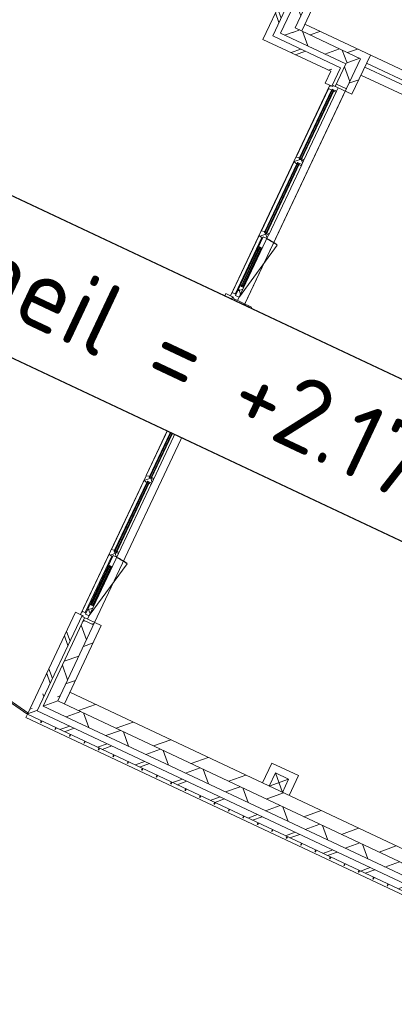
# Model space of a CAD drawing. Header units: metres. Extents: x 136266 to 136452, y 453403 to 453560.
# Tile 29 of 133: x 136400.59 to 136405.69, y 453402.85 to 453416.27. Entities that reach past the tile are written whole.
import ezdxf

# ---------------------------------------------------------------- set-up
doc = ezdxf.new("R2010")
doc.units = ezdxf.units.M
for name, color, linetype, lineweight in [('A-DETL-BEBOUWING', 253, 'Continuous', 9), ('A-DETL-GENF', 92, 'Continuous', 5), ('A-FLOR', 192, 'Continuous', 5), ('N-WE-OG-BEBOUWING_HOOFDGEBOUW-T25', 7, 'Continuous', 25)]:
    doc.layers.add(name, color=color, linetype=linetype, lineweight=lineweight)
doc.styles.add('NLCS-ISO-M200-T25', font='txt', dxfattribs={"height": 0.5})
pattern_1 = [(44.99999999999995, (1199.999805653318, -1.023181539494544e-12), (-282.8427124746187, 282.8427124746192), [])]
pattern_2 = [(44.99999999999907, (7.79047841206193e-05, 0.0003252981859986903), (-141.4213562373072, 141.4213562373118), [])]
pattern_3 = [(44.99999999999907, (7.790484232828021e-05, 0.0003252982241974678), (-141.4213562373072, 141.4213562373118), [])]
pattern_4 = [(44.99999999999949, (7.790583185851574e-05, -0.0001561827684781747), (-141.4213562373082, 141.4213562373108), []), (134.9999999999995, (7.790583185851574e-05, -0.0001561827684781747), (-141.4213562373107, -141.4213562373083), [])]
pattern_5 = [(44.99999999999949, (0.0002597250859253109, -0.0001561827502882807), (-141.4213562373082, 141.4213562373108), []), (134.9999999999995, (0.0002597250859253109, -0.0001561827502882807), (-141.4213562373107, -141.4213562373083), [])]

# ---------------------------------------------------------------- blocks, each defined once
blk = doc.blocks.new('859-DO-0010 29-09-2022')
at = {"layer": 'A-DETL-BEBOUWING'}
h = blk.add_hatch(dxfattribs=at)
h.set_pattern_fill('FP_835', color=256, angle=45.00000000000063, style=0, pattern_type=2)
h.set_pattern_definition([(315.0000000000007, (153390.0379487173, 15831.10118279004), (299.9546965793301, 299.9546965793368), []), (45.00000000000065, (153390.0379487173, 15831.10118279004), (-299.9546965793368, 299.9546965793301), [])])
h.paths.add_polyline_path([(153540.0380779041, 13393.60114347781), (153540.0380779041, 14612.41932529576), (153390.0380779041, 14612.41932529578), (153390.0380779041, 13393.60114347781)])
h.paths.add_polyline_path([(153390.0380779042, 17888.81932529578), (153540.0380779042, 17888.81932529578), (153540.0380779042, 18268.60114347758), (153390.0380779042, 18268.60114347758), (153390.0380779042, 17949.98844887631)])
h = blk.add_hatch(dxfattribs=at)
h.set_pattern_fill('FP_100', color=256, angle=44.99999999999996, style=0, pattern_type=2)
h.set_pattern_definition([(44.99999999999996, (1199.999805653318, -5.684341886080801e-13), (-282.8427124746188, 282.8427124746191), [])])
h.paths.add_polyline_path([(153640.0380779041, 13643.6011434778), (153640.0380779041, 14647.41932529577), (153540.0380779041, 14647.41932529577), (153540.0380779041, 13643.6011434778)])
h.paths.add_polyline_path([(153540.0380779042, 17853.81932529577), (153640.0380779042, 17853.81932529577), (153640.0380779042, 18268.60114347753), (153540.0380779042, 18268.60114347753), (153540.0380779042, 17949.98844887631)])
h = blk.add_hatch(dxfattribs=at)
h.set_pattern_fill('FP_891', color=256, angle=44.99999999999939, style=0, pattern_type=2)
h.set_pattern_definition([(314.9999999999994, (153210.9101233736, 13939.26456688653), (282.842712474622, 282.842712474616), []), (314.9999999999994, (153210.9101233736, 12739.26476123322), (282.842712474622, 282.842712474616), [])])
h.paths.add_polyline_path([(153310.9105645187, 13214.47363009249), (153310.9105645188, 14664.05568893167), (153210.9105645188, 14664.05568893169), (153210.9105645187, 13214.47363009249)])
h = blk.add_hatch(dxfattribs=at)
h.set_pattern_fill('FP_107', color=256, angle=44.99999999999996, style=0, pattern_type=2)
h.set_pattern_definition(pattern_1)
h.paths.add_polyline_path([(154525.8240779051, 13543.60114347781), (154525.8240779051, 13643.6011434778), (153540.0380779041, 13643.6011434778), (153540.0380779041, 13543.60114347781)])
h = blk.add_hatch(dxfattribs=at)
h.set_pattern_fill('FP_107', color=256, angle=44.99999999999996, style=0, pattern_type=2)
h.set_pattern_definition(pattern_1)
h.paths.add_polyline_path([(154525.8240779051, 13543.60114347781), (154525.8240779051, 13643.6011434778), (153640.0380779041, 13643.6011434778), (153640.0380779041, 13543.60114347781)])
h = blk.add_hatch(dxfattribs=at)
h.set_pattern_fill('FP_100', color=256, angle=44.99999999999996, style=0, pattern_type=2)
h.set_pattern_definition(pattern_1)
h.paths.add_polyline_path([(154625.824077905, 8668.601143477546), (154625.8240779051, 9847.419325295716), (154525.824077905, 9847.419325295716), (154525.824077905, 8668.601143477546), (154569.2494136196, 8668.601143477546)])
h.paths.add_polyline_path([(154569.2494136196, 13053.81932529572), (154625.8240779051, 13053.81932529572), (154625.8240779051, 13643.6011434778), (154525.8240779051, 13643.6011434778), (154525.8240779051, 13053.81932529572)])
h = blk.add_hatch(dxfattribs=at)
h.set_pattern_fill('FP_1411', color=256, angle=44.99999999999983, style=0, pattern_type=2)
h.set_pattern_definition([(44.99999999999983, (153957.9309610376, 13393.60087044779), (-299.9546965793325, 299.9546965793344), []), (134.9999999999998, (153957.9309610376, 13393.60087044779), (-299.9546965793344, -299.9546965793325), [])])
h.paths.add_polyline_path([(153540.0380779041, 13393.60114347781), (154375.8240779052, 13393.60114347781), (154375.8240779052, 13543.60114347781), (153540.0380779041, 13543.60114347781), (153540.0380779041, 13453.31058949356)])
h = blk.add_hatch(dxfattribs=at)
h.set_pattern_fill('FP_837', color=256, angle=45.00000000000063, style=0, pattern_type=2)
h.set_pattern_definition([(315.0000000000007, (154375.8239976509, 11106.10053381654), (299.9546965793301, 299.9546965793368), []), (45.00000000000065, (154375.8239976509, 11106.10053381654), (-299.9546965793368, 299.9546965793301), [])])
h.paths.add_polyline_path([(154525.824077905, 8668.601143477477), (154525.8240779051, 9812.419325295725), (154375.8240779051, 9812.419325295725), (154375.824077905, 8668.601143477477)])
h.paths.add_polyline_path([(154375.8240779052, 13088.81932529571), (154525.8240779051, 13088.81932529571), (154525.8240779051, 13543.60114347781), (154375.8240779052, 13543.60114347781), (154375.8240779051, 13393.60114347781)])
h = blk.add_hatch(dxfattribs=at)
h.set_pattern_fill('FP_1410', color=256, angle=44.99999999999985, style=0, pattern_type=2)
h.set_pattern_definition([(44.99999999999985, (153770.9959697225, 13214.47375221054), (-282.8427124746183, 282.8427124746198), []), (44.99999999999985, (154970.9964824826, 13214.47304510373), (-282.8427124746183, 282.8427124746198), [])])
h.paths.add_polyline_path([(154231.0822380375, 13214.47363009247), (154231.0822380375, 13314.47363009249), (153310.9105645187, 13314.47363009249), (153310.9105645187, 13214.47363009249), (153848.4712441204, 13214.47363009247)])
h = blk.add_hatch(dxfattribs=at)
h.set_pattern_fill('FP_378', color=256, angle=45.00000000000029, style=0, pattern_type=2)
h.set_pattern_definition([(315.0000000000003, (154231.0820679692, 13175.62813408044), (282.8427124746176, 282.8427124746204), []), (315.0000000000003, (154231.0820679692, 11975.62832842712), (282.8427124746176, 282.8427124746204), [])])
h.paths.add_polyline_path([(154331.0822380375, 13036.78296165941), (154331.0822380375, 13314.47363009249), (154231.0822380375, 13314.47363009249), (154231.0822380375, 13036.78296165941)])
h = blk.add_hatch(dxfattribs=at)
h.set_pattern_fill('FP_1325', color=256, angle=-90.00000000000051, style=0, pattern_type=2)
h.set_pattern_definition(pattern_5)
h.paths.add_polyline_path([(154302.6422597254, 12986.81932529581), (154352.6422597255, 12986.81932529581), (154352.6422597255, 13003.81932529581), (154416.6422597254, 13003.81932529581), (154416.6422597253, 13053.81932529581), (154344.6422597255, 13053.81932529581), (154344.6422597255, 13036.81932529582), (154302.6422597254, 13036.81932529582), (154302.6422597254, 13003.64280355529)])
h = blk.add_hatch(dxfattribs=at)
h.set_pattern_fill('FP_838', color=256, angle=-90.00000000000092, style=0, pattern_type=2)
h.set_pattern_definition(pattern_2)
h.paths.add_polyline_path([(154525.8240779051, 13053.81932529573), (154525.8240779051, 13088.81932529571), (154375.8240779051, 13088.81932529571), (154375.8240779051, 13053.81932529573)])
h = blk.add_hatch(color=256, dxfattribs=at)
h.paths.add_polyline_path([(154352.6422597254, 13000.81932529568), (154352.6422597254, 12986.81932529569), (154356.6422597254, 12986.81932529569), (154356.6422597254, 13000.81932529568)])
h.paths.add_polyline_path([(154352.6422597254, 11968.1193252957), (154352.6422597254, 11954.11932529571), (154356.6422597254, 11954.11932529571), (154356.6422597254, 11968.1193252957)])
h.paths.add_polyline_path([(154379.6422597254, 11968.1193252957), (154379.6422597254, 11954.11932529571), (154383.6422597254, 11954.11932529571), (154383.6422597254, 11968.1193252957)])
h.paths.add_polyline_path([(154379.6422597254, 13000.81932529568), (154379.6422597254, 12986.81932529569), (154383.6422597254, 12986.81932529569), (154383.6422597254, 13000.81932529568)])
for points in [[(154356.6422597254, 11954.11932529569), (154360.6422597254, 11954.11932529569), (154360.6422597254, 13000.81932529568), (154356.6422597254, 13000.81932529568), (154356.6422597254, 12080.71127585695)], [(154375.6422597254, 11954.11932529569), (154379.6422597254, 11954.11932529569), (154379.6422597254, 13000.81932529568), (154375.6422597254, 13000.81932529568), (154375.6422597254, 12080.71127585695)], [(154356.6422597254, 10840.41932529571), (154360.6422597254, 10840.41932529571), (154360.6422597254, 11892.11932529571), (154356.6422597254, 11892.11932529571), (154356.6422597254, 11359.93310635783)], [(154375.6422597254, 10840.41932529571), (154379.6422597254, 10840.41932529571), (154379.6422597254, 11892.1193252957), (154375.6422597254, 11892.1193252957), (154375.6422597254, 11359.93310635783)], [(154383.6422597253, 10045.41932529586), (154383.6422597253, 10633.41932529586), (154379.6422597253, 10633.41932529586), (154379.6422597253, 10045.41932529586)], [(154402.6422597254, 10045.41932529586), (154402.6422597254, 10633.41932529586), (154398.6422597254, 10633.41932529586), (154398.6422597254, 10045.41932529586)], [(154359.8240779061, 7154.119325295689), (154363.8240779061, 7154.119325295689), (154363.8240779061, 8200.819325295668), (154359.8240779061, 8200.819325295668), (154359.8240779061, 7526.158462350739)], [(154378.8240779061, 7154.119325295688), (154382.8240779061, 7154.119325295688), (154382.8240779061, 8200.819325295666), (154378.8240779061, 8200.819325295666), (154378.8240779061, 7526.158462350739)], [(154359.8240779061, 6040.419325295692), (154363.8240779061, 6040.419325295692), (154363.8240779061, 7092.119325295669), (154359.8240779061, 7092.119325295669), (154359.8240779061, 6084.602123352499)], [(154378.8240779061, 6040.419325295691), (154382.8240779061, 6040.419325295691), (154382.8240779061, 7092.119325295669), (154378.8240779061, 7092.119325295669), (154378.8240779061, 6084.602123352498)], [(154382.8240779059, 5245.41932529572), (154386.8240779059, 5245.41932529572), (154386.8240779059, 5833.419325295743), (154382.8240779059, 5833.419325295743), (154382.8240779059, 5640.397920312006)], [(154401.8240779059, 5245.41932529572), (154405.8240779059, 5245.41932529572), (154405.8240779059, 5833.419325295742), (154401.8240779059, 5833.419325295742), (154401.8240779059, 5640.397920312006)]]:
    blk.add_hatch(color=256, dxfattribs=at).paths.add_polyline_path(points)
h = blk.add_hatch(dxfattribs=at)
h.set_pattern_fill('FP_1326', color=256, angle=-90.00000000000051, style=0, pattern_type=2)
h.set_pattern_definition([(44.99999999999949, (0.0002597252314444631, 0.0003252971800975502), (-141.4213562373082, 141.4213562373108), []), (134.9999999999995, (0.0002597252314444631, 0.0003252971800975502), (-141.4213562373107, -141.4213562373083), [])])
h.paths.add_polyline_path([(154383.6422597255, 12986.81932529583), (154416.6422597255, 12986.81932529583), (154414.6422597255, 13003.81932529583), (154383.6422597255, 13003.64280355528)])
h = blk.add_hatch(dxfattribs=at)
h.set_pattern_fill('FP_1325', color=256, angle=-90.00000000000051, style=0, pattern_type=2)
h.set_pattern_definition(pattern_5)
h.paths.add_polyline_path([(154340.6422597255, 11878.11932529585), (154352.6422597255, 11878.11932529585), (154352.6422597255, 11895.11932529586), (154416.6422597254, 11895.11932529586), (154416.6422597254, 11951.11932529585), (154352.6422597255, 11951.11932529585), (154352.6422597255, 11968.11932529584), (154340.6422597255, 11968.11932529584), (154302.6422597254, 11956.61932529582), (154302.6422597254, 11889.61932529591)])
h = blk.add_hatch(color=256, dxfattribs=at)
h.paths.add_polyline_path([(154352.6422597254, 11892.11932529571), (154352.6422597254, 11878.11932529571), (154356.6422597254, 11878.11932529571), (154356.6422597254, 11892.11932529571)])
h.paths.add_polyline_path([(154352.6422597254, 10840.41932529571), (154356.6422597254, 10840.41932529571), (154356.6422597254, 10854.41932529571), (154352.6422597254, 10854.41932529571)])
h.paths.add_polyline_path([(154379.6422597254, 10840.41932529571), (154383.6422597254, 10840.41932529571), (154383.6422597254, 10854.41932529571), (154379.6422597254, 10854.41932529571)])
h.paths.add_polyline_path([(154379.6422597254, 11878.11932529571), (154383.6422597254, 11878.11932529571), (154383.6422597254, 11892.1193252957), (154379.6422597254, 11892.1193252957)])
h = blk.add_hatch(dxfattribs=at)
h.set_pattern_fill('FP_1325', color=256, angle=-90.00000000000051, style=0, pattern_type=2)
h.set_pattern_definition(pattern_5)
h.paths.add_polyline_path([(154340.6422597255, 10764.41932529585), (154362.6422597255, 10764.41932529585), (154362.6422597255, 10781.41932529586), (154416.6422597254, 10781.41932529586), (154416.6422597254, 10837.41932529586), (154352.6422597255, 10837.41932529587), (154352.6422597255, 10854.41932529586), (154340.6422597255, 10854.41932529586), (154302.6422597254, 10842.91932529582), (154302.6422597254, 10775.91932529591)])
h = blk.add_hatch(dxfattribs=at)
h.set_pattern_fill('FP_1327', color=256, angle=-90.00000000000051, style=0, pattern_type=2)
h.set_pattern_definition([(44.99999999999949, (0.0002597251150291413, 0.000325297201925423), (-141.4213562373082, 141.4213562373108), []), (134.9999999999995, (0.0002597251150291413, 0.000325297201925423), (-141.4213562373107, -141.4213562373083), [])])
h.paths.add_polyline_path([(154362.6422597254, 9897.419325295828), (154416.6422597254, 9897.419325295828), (154416.6422597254, 10042.41932529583), (154375.6422597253, 10042.41932529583), (154375.6422597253, 10059.41932529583), (154362.6422597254, 10055.93598579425)])
h.paths.add_polyline_path([(154375.6422597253, 10619.41932529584), (154375.6422597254, 10636.41932529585), (154416.6422597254, 10636.41932529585), (154416.6422597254, 10781.41932529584), (154362.6422597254, 10781.41932529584), (154362.6422597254, 10622.90266479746)])
h = blk.add_hatch(color=256, dxfattribs=at)
h.paths.add_polyline_path([(154375.6422597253, 10045.41932529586), (154379.6422597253, 10045.41932529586), (154379.6422597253, 10059.41932529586), (154375.6422597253, 10059.41932529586)])
h.paths.add_polyline_path([(154406.6422597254, 10045.41932529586), (154406.6422597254, 10059.41932529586), (154402.6422597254, 10059.41932529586), (154402.6422597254, 10045.41932529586)])
h.paths.add_polyline_path([(154375.6422597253, 10619.41932529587), (154379.6422597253, 10619.41932529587), (154379.6422597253, 10633.41932529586), (154375.6422597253, 10633.41932529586)])
h.paths.add_polyline_path([(154406.6422597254, 10619.41932529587), (154406.6422597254, 10633.41932529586), (154402.6422597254, 10633.41932529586), (154402.6422597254, 10619.41932529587)])
h = blk.add_hatch(dxfattribs=at)
h.set_pattern_fill('FP_892', color=256, angle=45.00000000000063, style=0, pattern_type=2)
h.set_pattern_definition([(315.0000000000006, (154231.0820679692, 9266.328897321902), (282.842712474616, 282.8427124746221), []), (315.0000000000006, (154231.082775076, 8066.328384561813), (282.842712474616, 282.8427124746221), [])])
h.paths.add_polyline_path([(154331.0822380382, 8668.601143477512), (154331.0822380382, 9864.055688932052), (154231.0822380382, 9864.055688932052), (154231.0822380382, 8668.601143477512)])
h = blk.add_hatch(dxfattribs=at)
h.set_pattern_fill('FP_1325', color=256, angle=-90.00000000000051, style=0, pattern_type=2)
h.set_pattern_definition(pattern_5)
h.paths.add_polyline_path([(154416.6422597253, 9847.419325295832), (154416.6422597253, 9897.419325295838), (154362.6422597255, 9897.419325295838), (154362.6422597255, 9914.419325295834), (154302.6422597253, 9914.419325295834), (154302.6422597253, 9864.419325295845), (154344.6422597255, 9864.419325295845), (154344.6422597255, 9847.419325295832)])
h = blk.add_hatch(dxfattribs=at)
h.set_pattern_fill('FP_838', color=256, angle=-90.00000000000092, style=0, pattern_type=2)
h.set_pattern_definition(pattern_2)
h.paths.add_polyline_path([(154525.8240779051, 9812.419325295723), (154525.8240779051, 9847.419325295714), (154375.8240779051, 9847.419325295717), (154375.8240779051, 9812.419325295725)])
h = blk.add_hatch(dxfattribs=at)
h.set_pattern_fill('FP_379', color=256, angle=45.00000000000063, style=0, pattern_type=2)
h.set_pattern_definition([(315.0000000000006, (154231.0820679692, 8452.69223690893), (282.8427124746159, 282.8427124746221), []), (315.0000000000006, (154231.0820679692, 7252.692431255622), (282.8427124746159, 282.8427124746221), [])])
h.paths.add_polyline_path([(154331.0822380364, 8236.78296165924), (154331.0822380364, 8668.601143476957), (154231.0822380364, 8668.601143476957), (154231.0822380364, 8236.78296165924)])
h = blk.add_hatch(dxfattribs=at)
h.set_pattern_fill('FP_839', color=256, angle=45.00000000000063, style=0, pattern_type=2)
h.set_pattern_definition([(315.0000000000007, (154375.823997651, 6293.601077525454), (299.9546965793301, 299.9546965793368), []), (45.00000000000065, (154375.823997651, 6293.601077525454), (-299.9546965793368, 299.9546965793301), [])])
h.paths.add_polyline_path([(154525.8240779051, 3918.601143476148), (154525.8240779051, 5012.419325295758), (154375.8240779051, 5012.419325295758), (154375.8240779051, 3918.601143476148)])
h.paths.add_polyline_path([(154375.8240779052, 8288.819325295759), (154525.8240779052, 8288.819325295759), (154525.8240779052, 8668.601143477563), (154375.8240779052, 8668.601143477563), (154375.8240779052, 8506.964944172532)])
h = blk.add_hatch(dxfattribs=at)
h.set_pattern_fill('FP_100', color=256, angle=44.99999999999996, style=0, pattern_type=2)
h.set_pattern_definition(pattern_1)
h.paths.add_polyline_path([(154625.8240779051, 8253.81932529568), (154625.8240779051, 8668.601143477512), (154525.8240779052, 8668.601143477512), (154525.8240779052, 8253.81932529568), (154569.2494136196, 8253.81932529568)])
h = blk.add_hatch(dxfattribs=at)
h.set_pattern_fill('FP_1317', color=256, angle=-90.00000000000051, style=0, pattern_type=2)
h.set_pattern_definition(pattern_4)
h.paths.add_polyline_path([(154355.8240779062, 8186.819325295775), (154355.8240779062, 8203.819325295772), (154419.8240779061, 8203.819325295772), (154419.8240779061, 8253.819325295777), (154347.8240779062, 8253.819325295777), (154347.8240779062, 8236.81932529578), (154305.8240779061, 8236.819325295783), (154305.8240779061, 8186.819325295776)])
h = blk.add_hatch(color=256, dxfattribs=at)
h.paths.add_polyline_path([(154355.8240779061, 8200.819325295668), (154355.8240779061, 8186.819325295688), (154359.8240779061, 8186.819325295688), (154359.8240779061, 8200.819325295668)])
h.paths.add_polyline_path([(154355.8240779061, 7154.119325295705), (154359.8240779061, 7154.119325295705), (154359.8240779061, 7168.119325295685), (154355.8240779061, 7168.119325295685)])
h.paths.add_polyline_path([(154382.8240779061, 7168.119325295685), (154382.8240779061, 7154.119325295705), (154386.8240779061, 7154.119325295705), (154386.8240779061, 7168.119325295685)])
h.paths.add_polyline_path([(154382.8240779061, 8186.819325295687), (154386.8240779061, 8186.819325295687), (154386.8240779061, 8200.819325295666), (154382.8240779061, 8200.819325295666)])
h = blk.add_hatch(dxfattribs=at)
h.set_pattern_fill('FP_840', color=256, angle=-90.00000000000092, style=0, pattern_type=2)
h.set_pattern_definition(pattern_3)
h.paths.add_polyline_path([(154525.8240779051, 8253.819325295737), (154525.8240779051, 8288.819325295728), (154375.8240779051, 8288.819325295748), (154375.8240779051, 8253.819325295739)])
h = blk.add_hatch(dxfattribs=at)
h.set_pattern_fill('FP_1318', color=256, angle=-90.00000000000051, style=0, pattern_type=2)
h.set_pattern_definition([(44.99999999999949, (7.790594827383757e-05, 0.0003252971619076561), (-141.4213562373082, 141.4213562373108), []), (134.9999999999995, (7.790594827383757e-05, 0.0003252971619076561), (-141.4213562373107, -141.4213562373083), [])])
h.paths.add_polyline_path([(154419.8240779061, 8186.819325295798), (154417.8240779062, 8203.819325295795), (154386.8240779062, 8203.819325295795), (154386.8240779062, 8186.819325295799)])
h = blk.add_hatch(dxfattribs=at)
h.set_pattern_fill('FP_1317', color=256, angle=-90.00000000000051, style=0, pattern_type=2)
h.set_pattern_definition(pattern_4)
h.paths.add_polyline_path([(154355.8240779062, 7078.119325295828), (154355.8240779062, 7095.119325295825), (154419.8240779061, 7095.119325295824), (154419.8240779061, 7151.119325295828), (154355.8240779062, 7151.119325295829), (154355.8240779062, 7168.119325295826), (154343.8240779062, 7168.119325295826), (154305.8240779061, 7156.619325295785), (154305.8240779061, 7089.619325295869), (154343.8240779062, 7078.119325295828)])
h = blk.add_hatch(color=256, dxfattribs=at)
h.paths.add_polyline_path([(154355.8240779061, 7092.119325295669), (154355.8240779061, 7078.11932529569), (154359.8240779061, 7078.11932529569), (154359.8240779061, 7092.119325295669)])
h.paths.add_polyline_path([(154355.8240779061, 6054.419325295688), (154355.8240779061, 6040.419325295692), (154359.8240779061, 6040.419325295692), (154359.8240779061, 6054.419325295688)])
h.paths.add_polyline_path([(154382.8240779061, 6040.419325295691), (154386.8240779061, 6040.419325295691), (154386.8240779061, 6054.419325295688), (154382.8240779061, 6054.419325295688)])
h.paths.add_polyline_path([(154382.8240779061, 7078.119325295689), (154386.8240779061, 7078.119325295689), (154386.8240779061, 7092.119325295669), (154382.8240779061, 7092.119325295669)])
h = blk.add_hatch(dxfattribs=at)
h.set_pattern_fill('FP_1319', color=256, angle=-90.00000000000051, style=0, pattern_type=2)
h.set_pattern_definition([(44.99999999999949, (7.790597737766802e-05, 0.0003252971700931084), (-141.4213562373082, 141.4213562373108), []), (134.9999999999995, (7.790597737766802e-05, 0.0003252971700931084), (-141.4213562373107, -141.4213562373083), [])])
h.paths.add_polyline_path([(154419.8240779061, 7078.119325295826), (154417.8240779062, 7095.119325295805), (154386.8240779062, 7095.119325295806), (154386.8240779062, 7078.119325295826)])
h = blk.add_hatch(dxfattribs=at)
h.set_pattern_fill('FP_1317', color=256, angle=-90.00000000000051, style=0, pattern_type=2)
h.set_pattern_definition(pattern_4)
h.paths.add_polyline_path([(154343.8240779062, 5964.41932529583), (154365.8240779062, 5964.41932529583), (154365.8240779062, 5981.419325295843), (154419.824077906, 5981.419325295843), (154419.824077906, 6037.41932529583), (154355.8240779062, 6037.41932529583), (154355.8240779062, 6054.419325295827), (154343.8240779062, 6054.419325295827), (154305.8240779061, 6042.919325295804), (154305.8240779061, 5975.919325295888)])
h = blk.add_hatch(dxfattribs=at)
h.set_pattern_fill('FP_1320', color=256, angle=-90.00000000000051, style=0, pattern_type=2)
h.set_pattern_definition([(44.99999999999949, (7.790583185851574e-05, 0.0003252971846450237), (-141.4213562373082, 141.4213562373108), []), (134.9999999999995, (7.790583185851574e-05, 0.0003252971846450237), (-141.4213562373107, -141.4213562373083), [])])
h.paths.add_polyline_path([(154365.8240779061, 5097.419325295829), (154419.824077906, 5097.419325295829), (154419.824077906, 5242.419325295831), (154378.824077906, 5242.419325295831), (154378.824077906, 5259.419325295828), (154365.8240779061, 5255.935985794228)])
h.paths.add_polyline_path([(154378.824077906, 5819.419325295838), (154378.8240779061, 5836.419325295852), (154419.824077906, 5836.419325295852), (154419.8240779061, 5981.419325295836), (154365.8240779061, 5981.419325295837), (154365.8240779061, 5822.902664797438)])
h = blk.add_hatch(color=256, dxfattribs=at)
h.paths.add_polyline_path([(154378.8240779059, 5819.419325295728), (154382.8240779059, 5819.419325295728), (154382.8240779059, 5833.419325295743), (154378.8240779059, 5833.419325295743)])
h.paths.add_polyline_path([(154378.8240779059, 5245.41932529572), (154382.8240779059, 5245.41932529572), (154382.8240779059, 5259.419325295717), (154378.8240779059, 5259.419325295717)])
h.paths.add_polyline_path([(154405.8240779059, 5245.41932529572), (154409.8240779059, 5245.41932529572), (154409.8240779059, 5259.419325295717), (154405.8240779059, 5259.419325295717)])
h.paths.add_polyline_path([(154405.8240779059, 5819.419325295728), (154409.8240779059, 5819.419325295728), (154409.8240779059, 5833.419325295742), (154405.8240779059, 5833.419325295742)])
h = blk.add_hatch(dxfattribs=at)
h.set_pattern_fill('FP_1317', color=256, angle=-90.00000000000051, style=0, pattern_type=2)
h.set_pattern_definition(pattern_4)
h.paths.add_polyline_path([(154347.8240779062, 5047.419325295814), (154419.824077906, 5047.419325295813), (154419.824077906, 5097.419325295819), (154365.8240779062, 5097.419325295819), (154365.8240779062, 5114.419325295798), (154305.824077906, 5114.419325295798), (154305.824077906, 5064.41932529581), (154347.8240779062, 5064.419325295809)])
h = blk.add_hatch(dxfattribs=at)
h.set_pattern_fill('FP_893', color=256, angle=44.99999999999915, style=0, pattern_type=2)
h.set_pattern_definition([(314.9999999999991, (154231.0820679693, 4466.328260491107), (282.8427124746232, 282.8427124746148), []), (314.9999999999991, (154231.0820679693, 3266.328454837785), (282.8427124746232, 282.8427124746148), [])])
h.paths.add_polyline_path([(154331.082238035, 3868.601143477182), (154331.0822380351, 5064.05568893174), (154231.0822380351, 5064.05568893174), (154231.082238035, 3868.601143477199)])
h = blk.add_hatch(dxfattribs=at)
h.set_pattern_fill('FP_840', color=256, angle=-90.00000000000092, style=0, pattern_type=2)
h.set_pattern_definition(pattern_3)
h.paths.add_polyline_path([(154525.8240779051, 5012.419325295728), (154525.8240779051, 5047.419325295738), (154375.8240779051, 5047.419325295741), (154375.8240779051, 5012.419325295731)])
h = blk.add_hatch(dxfattribs=at)
h.set_pattern_fill('FP_100', color=256, angle=44.99999999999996, style=0, pattern_type=2)
h.set_pattern_definition(pattern_1)
h.paths.add_polyline_path([(154625.8240779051, 3868.601143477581), (154625.8240779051, 5047.419325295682), (154525.8240779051, 5047.419325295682), (154525.824077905, 3868.601143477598), (154569.2494136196, 3868.601143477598)])
h = blk.add_hatch(dxfattribs=at)
h.set_pattern_fill('FP_100', color=256, angle=44.99999999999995, style=0, pattern_type=2)
h.set_pattern_definition([(44.99999999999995, (1199.999805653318, -1.250555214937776e-12), (-282.8427124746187, 282.8427124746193), [])])
h.paths.add_polyline_path([(162996.284868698, 3868.601143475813), (162978.3148042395, 4043.601143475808), (154625.8240779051, 4043.601143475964), (154625.8240779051, 3868.601143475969), (162497.8092781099, 3868.60114347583)])
h = blk.add_hatch(dxfattribs=at)
h.set_pattern_fill('FP_906', color=256, angle=45.00000000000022, style=0, pattern_type=2)
h.set_pattern_definition([(315.0000000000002, (154375.823997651, 3818.601478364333), (299.9546965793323, 299.9546965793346), []), (45.00000000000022, (154375.823997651, 3818.601478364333), (-299.9546965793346, 299.9546965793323), [])])
h.paths.add_polyline_path([(154525.824077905, 3718.601143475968), (154525.824077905, 3918.601143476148), (154375.824077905, 3918.601143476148), (154375.824077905, 3718.601143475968)])
h = blk.add_hatch(dxfattribs=at)
h.set_pattern_fill('FP_903', color=256, angle=45.00000000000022, style=0, pattern_type=2)
h.set_pattern_definition([(315.0000000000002, (154231.0820679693, 3697.526412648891), (282.8427124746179, 282.84271247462), []), (315.0000000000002, (154231.0820679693, 2497.526606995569), (282.8427124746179, 282.84271247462), [])])
h.paths.add_polyline_path([(154331.082238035, 3626.451708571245), (154331.082238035, 3868.601143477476), (154231.082238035, 3868.601143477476), (154231.082238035, 3626.451708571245)])
h = blk.add_hatch(dxfattribs=at)
h.set_pattern_fill('FP_905', color=256, angle=45.00000000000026, style=0, pattern_type=2)
h.set_pattern_definition([(45.00000000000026, (158821.5860574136, 3718.601730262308), (-299.9546965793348, 299.9546965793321), []), (135.0000000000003, (158821.5860574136, 3718.601730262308), (-299.9546965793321, -299.9546965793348), [])])
h.paths.add_polyline_path([(163117.347924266, 3718.601143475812), (163101.9450118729, 3868.601143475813), (154525.824077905, 3868.601143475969), (154525.824077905, 3718.601143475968), (162497.8092781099, 3718.60114347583)])
h = blk.add_hatch(dxfattribs=at)
h.set_pattern_fill('FP_380', color=256, angle=45.00000000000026, style=0, pattern_type=2)
h.set_pattern_definition([(45.00000000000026, (158817.4261482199, 3526.451826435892), (-282.8427124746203, 282.8427124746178), []), (45.00000000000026, (160017.4259538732, 3526.451826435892), (-282.8427124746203, 282.8427124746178), [])])
h.paths.add_polyline_path([(163403.7707089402, 3526.451708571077), (163393.5039569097, 3626.451708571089), (154231.082238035, 3626.451708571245), (154231.082238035, 3526.45170857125), (161777.0311086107, 3526.451708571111)])
for centre in [(154416.6422597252, 9902.419325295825), (154419.8240779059, 5102.419325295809)]:
    blk.add_arc(centre, 874.0000000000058, 79.000000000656, 90)
for p, q in [((153540.0380779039, 13543.60114347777), (153540.038077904, 19447.41932529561)), ((153210.9105645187, 14664.05568893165), (153210.9105645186, 13214.47363009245)), ((153310.9105645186, 13314.47363009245), (153310.9105645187, 14664.05568893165)), ((153390.038077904, 14647.41932529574), (153390.0380779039, 13393.60114347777)), ((153640.038077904, 14647.41932529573), (153640.0380779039, 13543.60114347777)), ((161982.6703936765, 13643.60114347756), (153640.0380779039, 13643.60114347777)), ((154625.824077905, 13053.81932529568), (154625.824077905, 13643.60114347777)), ((153540.0380779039, 13543.60114347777), (154525.824077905, 13543.60114347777)), ((154525.824077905, 13543.60114347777), (154525.824077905, 8253.819325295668)), ((154625.824077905, 13523.60114347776), (161982.6703936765, 13523.60114347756)), ((161982.6703936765, 13463.60114347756), (154625.824077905, 13463.60114347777)), ((154331.0822380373, 13314.47363009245), (153310.9105645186, 13314.47363009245)), ((153390.0380779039, 13393.60114347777), (154375.824077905, 13393.60114347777)), ((154331.0822380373, 13036.78296165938), (154331.0822380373, 13314.47363009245)), ((154375.824077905, 13393.60114347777), (154375.824077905, 13053.81932529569)), ((154625.824077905, 13343.60114347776), (162035.8243936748, 13343.60114347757)), ((153210.9105645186, 13214.47363009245), (154231.0822380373, 13214.47363009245)), ((154231.0822380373, 13214.47363009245), (154231.0822380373, 13036.78296165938)), ((154231.0822380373, 13036.78296165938), (154331.0822380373, 13036.78296165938)), ((154302.6422597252, 13036.81932529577), (154302.6422597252, 9864.419325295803)), ((154344.6422597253, 13036.81932529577), (154302.6422597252, 13036.81932529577)), ((154625.824077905, 13053.81932529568), (154344.6422597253, 13053.81932529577)), ((154344.6422597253, 13053.81932529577), (154344.6422597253, 13036.81932529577)), ((154525.824077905, 13088.81932529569), (154375.824077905, 13088.81932529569)), ((154416.6422597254, 13003.64280355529), (154416.6422597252, 13053.81932529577)), ((154302.6422597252, 12986.81932529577), (154356.6422597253, 12986.81932529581)), ((154305.056035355, 12986.81932529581), (154305.056035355, 11957.34981002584)), ((154349.2772524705, 11968.11932529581), (154349.2772524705, 12986.81932529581)), ((154352.6422597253, 11951.11932529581), (154352.6422597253, 13003.81932529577)), ((154352.6422597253, 13003.81932529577), (154416.6422597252, 13003.81932529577)), ((154383.6422597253, 13003.8193252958), (154352.6422597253, 13000.81932529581)), ((154352.6422597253, 13003.8193252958), (154383.6422597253, 13000.81932529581)), ((154383.6422597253, 13000.81932529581), (154352.6422597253, 13000.81932529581)), ((154356.6422597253, 13000.81932529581), (154356.6422597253, 11954.11932529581)), ((154360.6422597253, 11954.11932529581), (154360.6422597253, 13000.81932529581)), ((154360.6422597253, 12986.81932529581), (154375.6422597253, 12986.81932529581)), ((154366.6422597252, 13000.8193252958), (154366.6422597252, 13003.81932529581)), ((154374.6422597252, 13003.81932529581), (154374.6422597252, 13000.8193252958)), ((154375.6422597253, 13000.81932529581), (154375.6422597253, 11954.11932529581)), ((154379.6422597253, 11954.11932529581), (154379.6422597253, 13000.81932529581)), ((154379.6422597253, 12986.81932529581), (154416.6422597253, 12986.8193252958)), ((154383.6422597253, 13003.8193252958), (154383.6422597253, 11951.11932529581)), ((154414.6422597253, 13001.8193252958), (154414.6422597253, 13003.8193252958)), ((154416.6422597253, 13001.8193252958), (154414.6422597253, 13001.8193252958)), ((154416.6422597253, 11953.11932529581), (154416.6422597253, 13001.8193252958)), ((154340.6422597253, 11968.11932529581), (154302.6422597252, 11956.61932529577)), ((154356.6422597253, 11968.11932529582), (154340.6422597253, 11968.11932529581)), ((154383.6422597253, 11954.11932529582), (154352.6422597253, 11954.11932529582)), ((154383.6422597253, 11954.11932529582), (154352.6422597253, 11951.11932529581)), ((154352.6422597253, 11954.11932529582), (154383.6422597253, 11951.11932529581)), ((154416.6422597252, 11951.11932529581), (154352.6422597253, 11951.11932529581)), ((154375.6422597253, 11968.11932529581), (154360.6422597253, 11968.11932529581)), ((154364.6422597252, 11954.11932529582), (154364.6422597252, 11951.11932529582)), ((154374.6422597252, 11954.11932529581), (154374.6422597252, 11951.11932529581)), ((154416.6422597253, 11968.11932529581), (154379.6422597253, 11968.11932529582)), ((154414.6422597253, 11951.11932529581), (154414.6422597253, 11953.11932529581)), ((154414.6422597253, 11953.11932529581), (154416.6422597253, 11953.11932529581)), ((154416.6422597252, 11895.11932529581), (154416.6422597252, 11951.11932529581)), ((154302.6422597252, 11889.61932529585), (154340.6422597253, 11878.11932529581)), ((154305.056035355, 11888.88884056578), (154305.056035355, 10843.64981002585)), ((154340.6422597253, 11878.11932529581), (154356.6422597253, 11878.11932529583)), ((154349.2772524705, 10854.41932529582), (154349.2772524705, 11878.11932529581)), ((154352.6422597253, 10837.41932529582), (154352.6422597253, 11895.11932529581)), ((154352.6422597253, 11895.11932529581), (154416.6422597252, 11895.11932529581)), ((154383.6422597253, 11895.11932529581), (154352.6422597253, 11892.11932529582)), ((154352.6422597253, 11895.11932529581), (154383.6422597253, 11892.11932529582)), ((154383.6422597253, 11892.11932529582), (154352.6422597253, 11892.11932529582)), ((154356.6422597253, 11892.11932529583), (154356.6422597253, 10840.41932529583)), ((154360.6422597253, 10840.41932529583), (154360.6422597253, 11892.11932529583)), ((154360.6422597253, 11878.11932529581), (154375.6422597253, 11878.11932529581)), ((154364.6422597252, 11895.11932529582), (154364.6422597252, 11892.11932529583)), ((154374.6422597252, 11895.11932529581), (154374.6422597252, 11892.11932529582)), ((154375.6422597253, 11892.11932529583), (154375.6422597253, 10840.41932529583)), ((154379.6422597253, 10840.41932529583), (154379.6422597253, 11892.11932529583)), ((154379.6422597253, 11878.11932529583), (154416.6422597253, 11878.11932529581)), ((154383.6422597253, 11895.11932529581), (154383.6422597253, 10837.41932529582)), ((154414.6422597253, 11893.11932529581), (154414.6422597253, 11895.11932529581)), ((154416.6422597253, 11893.11932529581), (154414.6422597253, 11893.11932529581)), ((154416.6422597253, 10839.41932529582), (154416.6422597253, 11893.11932529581)), ((154340.6422597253, 10854.41932529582), (154302.6422597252, 10842.91932529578)), ((154302.6422597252, 10775.91932529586), (154340.6422597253, 10764.41932529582)), ((154305.056035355, 10775.18884056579), (154305.056035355, 9914.419325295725)), ((154356.6422597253, 10854.41932529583), (154340.6422597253, 10854.41932529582)), ((154340.6422597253, 10764.41932529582), (154362.6422597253, 10764.41932529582)), ((154349.2772524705, 9914.419325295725), (154349.2772524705, 10764.41932529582)), ((154383.6422597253, 10840.41932529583), (154352.6422597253, 10840.41932529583)), ((154383.6422597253, 10840.41932529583), (154352.6422597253, 10837.41932529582)), ((154352.6422597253, 10840.41932529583), (154383.6422597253, 10837.41932529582)), ((154416.6422597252, 10837.41932529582), (154352.6422597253, 10837.41932529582)), ((154375.6422597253, 10854.41932529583), (154360.6422597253, 10854.41932529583)), ((154362.6422597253, 10781.41932529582), (154416.6422597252, 10781.41932529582)), ((154362.6422597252, 10781.41932529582), (154362.6422597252, 9897.419325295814)), ((154364.6422597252, 10840.41932529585), (154364.6422597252, 10837.41932529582)), ((154374.6422597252, 10840.41932529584), (154374.6422597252, 10837.41932529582)), ((154416.6422597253, 10854.41932529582), (154379.6422597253, 10854.41932529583)), ((154414.6422597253, 10837.41932529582), (154414.6422597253, 10839.41932529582)), ((154414.6422597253, 10839.41932529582), (154416.6422597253, 10839.41932529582)), ((154416.6422597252, 9847.4193252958), (154416.6422597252, 10837.41932529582)), ((154416.6422597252, 9902.419325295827), (154583.4093216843, 10760.36148362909)), ((154362.6422597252, 10622.90266479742), (154375.6422597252, 10619.41932529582)), ((154375.6422597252, 10636.41932529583), (154416.6422597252, 10636.41932529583)), ((154375.6422597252, 10042.41932529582), (154375.6422597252, 10636.41932529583)), ((154375.6422597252, 10636.41932529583), (154406.6422597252, 10633.41932529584)), ((154406.6422597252, 10636.41932529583), (154375.6422597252, 10633.41932529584)), ((154375.6422597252, 10633.41932529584), (154406.6422597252, 10633.41932529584)), ((154375.6422597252, 10619.41932529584), (154379.6422597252, 10619.41932529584)), ((154379.6422597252, 10633.41932529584), (154379.6422597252, 10045.41932529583)), ((154383.6422597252, 10045.41932529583), (154383.6422597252, 10633.41932529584)), ((154383.6422597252, 10619.41932529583), (154398.6422597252, 10619.41932529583)), ((154398.6422597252, 10633.41932529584), (154398.6422597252, 10045.41932529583)), ((154402.6422597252, 10045.41932529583), (154402.6422597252, 10633.41932529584)), ((154402.6422597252, 10619.41932529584), (154406.6422597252, 10619.41932529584)), ((154406.6422597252, 10636.41932529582), (154406.6422597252, 10042.41932529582)), ((154406.6422597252, 10619.41932529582), (154416.6422597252, 10622.09881722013)), ((154375.6422597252, 10059.41932529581), (154362.6422597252, 10055.93598579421)), ((154379.6422597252, 10059.41932529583), (154375.6422597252, 10059.41932529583)), ((154375.6422597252, 10045.41932529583), (154406.6422597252, 10045.41932529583)), ((154375.6422597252, 10045.41932529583), (154406.6422597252, 10042.41932529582)), ((154406.6422597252, 10045.41932529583), (154375.6422597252, 10042.41932529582)), ((154416.6422597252, 10042.41932529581), (154375.6422597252, 10042.41932529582)), ((154398.6422597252, 10059.41932529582), (154383.6422597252, 10059.41932529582)), ((154406.6422597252, 10059.41932529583), (154402.6422597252, 10059.41932529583)), ((154416.6422597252, 10056.7398333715), (154406.6422597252, 10059.41932529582)), ((154231.0822380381, 9864.05568893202), (154231.0822380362, 8236.782961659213)), ((154331.082238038, 9864.055688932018), (154231.0822380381, 9864.05568893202)), ((154362.6422597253, 9914.419325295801), (154302.6422597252, 9914.419325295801)), ((154302.6422597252, 9864.419325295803), (154344.6422597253, 9864.419325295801)), ((154331.0822380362, 8236.782961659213), (154331.082238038, 9864.055688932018)), ((154344.6422597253, 9864.419325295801), (154344.6422597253, 9847.4193252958)), ((154344.6422597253, 9847.4193252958), (154625.8240779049, 9847.419325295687)), ((154416.6422597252, 9897.4193252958), (154362.6422597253, 9897.419325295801)), ((154375.8240779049, 9847.41932529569), (154375.824077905, 8253.81932529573)), ((154375.8240779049, 9812.41932529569), (154525.8240779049, 9812.419325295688)), ((154625.824077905, 8253.819325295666), (154625.8240779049, 9847.419325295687)), ((162479.9826865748, 8843.60114347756), (154625.8252342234, 8843.601143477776)), ((154625.8252342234, 8843.601143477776), (154625.8252342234, 8723.601143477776)), ((154625.8252342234, 8723.601143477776), (162479.9826865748, 8723.60114347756)), ((150301.0822380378, 8718.999999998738), (152191.0822380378, 8718.999999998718)), ((152191.0822380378, 8700.999999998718), (150301.0822380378, 8700.999999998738)), ((152191.0822380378, 8718.999999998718), (152191.0822380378, 8700.999999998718)), ((152261.0822380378, 8718.999999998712), (154151.0822380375, 8718.999999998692)), ((152261.0822380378, 8700.999999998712), (152261.0822380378, 8718.999999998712)), ((154151.0822380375, 8700.99999999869), (152261.0822380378, 8700.999999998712)), ((154151.0822380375, 8700.99999999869), (154151.0822380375, 8718.999999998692)), ((162479.9826865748, 8663.601143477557), (154625.8252342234, 8663.601143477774)), ((154625.8252342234, 8663.601143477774), (154625.8252342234, 8543.601143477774)), ((154625.8252342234, 8543.601143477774), (162479.9826865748, 8543.601143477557)), ((154231.0822380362, 8236.782961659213), (154331.0822380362, 8236.782961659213)), ((154305.8240779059, 8236.81932529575), (154305.8240779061, 7157.961586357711)), ((154347.824077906, 8236.819325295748), (154305.8240779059, 8236.81932529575)), ((154305.8240779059, 8186.81932529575), (154359.824077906, 8186.819325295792)), ((154308.2378535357, 8186.819325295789), (154308.2378535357, 7157.961586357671)), ((154625.824077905, 8253.819325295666), (154347.824077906, 8253.81932529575)), ((154347.824077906, 8253.81932529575), (154347.824077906, 8236.819325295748)), ((154352.4590706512, 7168.119325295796), (154352.4590706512, 8186.819325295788)), ((154355.8240779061, 7151.119325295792), (154355.824077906, 8203.81932529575)), ((154355.824077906, 8203.81932529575), (154419.8240779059, 8203.81932529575)), ((154386.824077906, 8203.819325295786), (154355.824077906, 8200.81932529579)), ((154355.824077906, 8203.819325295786), (154386.824077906, 8200.81932529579)), ((154386.824077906, 8200.81932529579), (154355.824077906, 8200.81932529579)), ((154359.824077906, 8200.819325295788), (154359.824077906, 7154.119325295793)), ((154363.824077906, 7154.119325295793), (154363.824077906, 8200.819325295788)), ((154363.824077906, 8186.819325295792), (154378.824077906, 8186.819325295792)), ((154369.8240779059, 8200.819325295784), (154369.8240779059, 8203.81932529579)), ((154375.824077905, 8288.819325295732), (154525.824077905, 8288.819325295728)), ((154377.8240779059, 8203.81932529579), (154377.8240779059, 8200.819325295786)), ((154378.824077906, 8200.819325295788), (154378.824077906, 7154.119325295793)), ((154382.824077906, 7154.119325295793), (154382.824077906, 8200.819325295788)), ((154382.824077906, 8186.819325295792), (154419.824077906, 8186.819325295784)), ((154386.824077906, 8203.819325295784), (154386.824077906, 7151.119325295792)), ((154417.824077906, 8201.819325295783), (154417.824077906, 8203.819325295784)), ((154419.824077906, 8201.819325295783), (154417.824077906, 8201.819325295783)), ((154419.8240779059, 8203.81932529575), (154419.8240779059, 8253.819325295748)), ((154419.824077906, 7153.119325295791), (154419.824077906, 8201.819325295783)), ((154343.824077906, 7168.119325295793), (154305.8240779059, 7156.619325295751)), ((154305.8240779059, 7156.619325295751), (154305.8240779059, 5064.419325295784)), ((154359.824077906, 7168.119325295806), (154343.824077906, 7168.119325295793)), ((154386.824077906, 7154.119325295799), (154355.824077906, 7154.1193252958)), ((154386.824077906, 7154.119325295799), (154355.824077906, 7151.119325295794)), ((154355.824077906, 7154.1193252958), (154386.824077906, 7151.119325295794)), ((154419.8240779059, 7151.119325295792), (154355.8240779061, 7151.119325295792)), ((154378.824077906, 7168.119325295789), (154363.824077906, 7168.119325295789)), ((154367.8240779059, 7154.119325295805), (154367.8240779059, 7151.1193252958)), ((154377.8240779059, 7154.119325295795), (154377.8240779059, 7151.119325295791)), ((154419.824077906, 7168.119325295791), (154382.824077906, 7168.119325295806)), ((154417.824077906, 7151.119325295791), (154417.824077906, 7153.119325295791)), ((154417.824077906, 7153.119325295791), (154419.824077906, 7153.119325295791)), ((154419.8240779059, 7095.119325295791), (154419.8240779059, 7151.119325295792)), ((154305.8240779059, 7089.619325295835), (154343.824077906, 7078.119325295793)), ((154308.2378535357, 7088.888840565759), (154308.2378535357, 6043.649810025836)), ((154343.824077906, 7078.119325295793), (154359.824077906, 7078.119325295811)), ((154352.4590706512, 6054.419325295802), (154352.4590706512, 7078.11932529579)), ((154355.824077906, 6037.419325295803), (154355.8240779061, 7095.119325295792)), ((154355.8240779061, 7095.119325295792), (154419.8240779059, 7095.119325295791)), ((154386.824077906, 7095.119325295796), (154355.824077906, 7092.119325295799)), ((154355.824077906, 7095.119325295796), (154386.824077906, 7092.119325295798)), ((154386.824077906, 7092.119325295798), (154355.824077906, 7092.119325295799)), ((154359.824077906, 7092.119325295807), (154359.824077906, 6040.419325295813)), ((154363.824077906, 6040.419325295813), (154363.824077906, 7092.119325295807)), ((154363.824077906, 7078.119325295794), (154378.824077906, 7078.119325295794)), ((154367.8240779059, 7095.119325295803), (154367.8240779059, 7092.119325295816)), ((154377.8240779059, 7095.119325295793), (154377.8240779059, 7092.119325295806)), ((154378.824077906, 7092.119325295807), (154378.824077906, 6040.419325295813)), ((154382.824077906, 6040.419325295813), (154382.824077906, 7092.119325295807)), ((154382.824077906, 7078.119325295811), (154419.824077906, 7078.119325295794)), ((154386.824077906, 7095.119325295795), (154386.824077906, 6037.419325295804)), ((154417.824077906, 7093.119325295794), (154417.824077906, 7095.119325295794)), ((154419.824077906, 7093.119325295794), (154417.824077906, 7093.119325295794)), ((154419.824077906, 6039.419325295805), (154419.824077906, 7093.119325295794)), ((154343.824077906, 6054.419325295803), (154305.8240779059, 6042.919325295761)), ((154359.824077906, 6054.419325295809), (154343.824077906, 6054.419325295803)), ((154386.824077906, 6040.419325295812), (154355.824077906, 6040.419325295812)), ((154386.824077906, 6040.419325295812), (154355.824077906, 6037.419325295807)), ((154355.824077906, 6040.419325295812), (154386.824077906, 6037.419325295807)), ((154378.824077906, 6054.419325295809), (154363.824077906, 6054.419325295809)), ((154367.8240779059, 6040.419325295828), (154367.8240779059, 6037.419325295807)), ((154377.8240779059, 6040.419325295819), (154377.8240779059, 6037.419325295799)), ((154419.824077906, 6054.419325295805), (154382.824077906, 6054.419325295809)), ((154417.824077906, 6037.419325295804), (154417.824077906, 6039.419325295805)), ((154417.824077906, 6039.419325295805), (154419.824077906, 6039.419325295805)), ((154305.8240779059, 5975.919325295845), (154343.824077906, 5964.419325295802)), ((154308.2378535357, 5975.188840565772), (154308.2378535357, 5114.419325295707)), ((154343.824077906, 5964.419325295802), (154365.824077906, 5964.419325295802)), ((154352.4590706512, 5114.419325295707), (154352.4590706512, 5964.419325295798)), ((154419.8240779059, 6037.419325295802), (154355.824077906, 6037.419325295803)), ((154365.824077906, 5981.419325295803), (154419.8240779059, 5981.419325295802)), ((154365.8240779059, 5981.419325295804), (154365.8240779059, 5097.419325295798)), ((154419.8240779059, 5047.419325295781), (154419.8240779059, 6037.419325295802)), ((154419.8240779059, 5102.41932529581), (154586.591139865, 5960.361483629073)), ((154365.8240779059, 5822.902664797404), (154378.8240779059, 5819.419325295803)), ((154378.8240779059, 5836.41932529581), (154419.8240779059, 5836.419325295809)), ((154378.8240779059, 5242.419325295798), (154378.8240779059, 5836.41932529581)), ((154378.8240779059, 5836.419325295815), (154409.8240779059, 5833.419325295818)), ((154409.8240779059, 5836.419325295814), (154378.8240779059, 5833.419325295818)), ((154378.8240779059, 5833.419325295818), (154409.8240779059, 5833.419325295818)), ((154378.8240779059, 5819.419325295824), (154382.8240779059, 5819.419325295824)), ((154382.8240779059, 5833.41932529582), (154382.8240779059, 5245.419325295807)), ((154386.8240779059, 5245.419325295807), (154386.8240779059, 5833.41932529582)), ((154386.8240779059, 5819.419325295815), (154401.8240779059, 5819.419325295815)), ((154401.8240779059, 5833.41932529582), (154401.8240779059, 5245.419325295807)), ((154405.8240779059, 5245.419325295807), (154405.8240779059, 5833.41932529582)), ((154405.8240779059, 5819.419325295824), (154409.8240779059, 5819.419325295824)), ((154409.8240779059, 5836.419325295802), (154409.8240779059, 5242.419325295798)), ((154409.8240779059, 5819.419325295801), (154419.8240779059, 5822.098817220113)), ((154378.8240779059, 5259.419325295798), (154365.8240779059, 5255.935985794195)), ((154382.8240779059, 5259.419325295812), (154378.8240779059, 5259.419325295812)), ((154378.8240779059, 5245.419325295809), (154409.8240779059, 5245.419325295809)), ((154378.8240779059, 5245.419325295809), (154409.8240779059, 5242.419325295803)), ((154409.8240779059, 5245.419325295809), (154378.8240779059, 5242.419325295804)), ((154419.8240779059, 5242.419325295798), (154378.8240779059, 5242.419325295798)), ((154401.8240779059, 5259.419325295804), (154386.8240779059, 5259.419325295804)), ((154409.8240779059, 5259.419325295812), (154405.8240779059, 5259.419325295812)), ((154419.8240779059, 5256.739833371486), (154409.8240779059, 5259.419325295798)), ((154365.824077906, 5114.419325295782), (154305.8240779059, 5114.419325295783)), ((154223.1656546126, 3527.772322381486), (145585.0003590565, 4968.757628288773)), ((145603.0003590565, 4984.003668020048), (154226.1274183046, 3545.526982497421)), ((154231.082238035, 5064.05568893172), (154231.0822380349, 3526.451708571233)), ((154331.0822380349, 5064.055688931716), (154231.082238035, 5064.05568893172)), ((154305.8240779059, 5064.419325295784), (154347.824077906, 5064.419325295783)), ((154331.0822380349, 3626.45170857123), (154331.0822380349, 5064.055688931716)), ((154347.824077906, 5064.419325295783), (154347.824077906, 5047.419325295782)), ((154347.824077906, 5047.419325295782), (154625.8240779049, 5047.41932529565)), ((154365.8240779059, 5097.419325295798), (154419.8240779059, 5097.419325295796)), ((154375.8240779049, 5047.419325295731), (154375.8240779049, 3718.601143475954)), ((154525.824077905, 5012.419325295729), (154375.824077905, 5012.419325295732)), ((154525.8240779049, 5047.419325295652), (154525.8240779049, 3868.601143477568)), ((154625.8240779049, 3868.601143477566), (154625.8240779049, 5047.41932529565)), ((157526.0423936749, 4343.601143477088), (157526.0423936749, 4043.601143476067)), ((157926.0423936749, 4343.601143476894), (157526.0423936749, 4343.601143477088)), ((157926.0423936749, 4043.601143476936), (157926.0423936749, 4343.601143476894)), ((157626.0423936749, 4043.601143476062), (157626.0423936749, 4243.601143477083)), ((157626.0423936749, 4243.601143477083), (157826.0423936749, 4243.601143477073)), ((157826.0423936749, 4243.601143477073), (157826.0423936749, 4043.601143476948)), ((162978.3148042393, 4043.601143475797), (154625.8240779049, 4043.60114347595)), ((163101.9450118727, 3868.601143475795), (154525.8240779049, 3868.601143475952)), ((163393.5039569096, 3626.451708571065), (154331.0822380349, 3626.451708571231)), ((154375.8240779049, 3718.601143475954), (163268.1366828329, 3718.601143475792)), ((154226.1274183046, 3545.526982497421), (154223.1656546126, 3527.772322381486)), ((154231.0361909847, 3477.618996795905), (154231.0361909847, 3526.451708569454)), ((154231.0822380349, 3526.451708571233), (163504.2963583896, 3526.451708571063)), ((154441.0361909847, 3526.45170856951), (154441.0361909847, 3499.533189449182)), ((154448.4532641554, 3526.45170856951), (154448.4532641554, 3499.533189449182)), ((154658.4834775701, 3526.451708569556), (154658.4834775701, 3499.533189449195)), ((154665.9005507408, 3526.451708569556), (154665.9005507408, 3499.533189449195)), ((154875.9307641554, 3526.45170856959), (154875.9307641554, 3499.533189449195)), ((154883.3478373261, 3526.45170856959), (154883.3478373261, 3499.533189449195)), ((155093.3780507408, 3526.451708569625), (155093.3780507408, 3499.533189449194)), ((155100.7951239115, 3526.451708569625), (155100.7951239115, 3499.533189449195)), ((155310.8253373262, 3526.451708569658), (155310.8253373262, 3499.533189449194)), ((155318.2424104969, 3526.451708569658), (155318.2424104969, 3499.533189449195)), ((155528.2726239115, 3526.451708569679), (155528.2726239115, 3499.533189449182)), ((155535.6896970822, 3526.451708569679), (155535.6896970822, 3499.533189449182)), ((155745.7199104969, 3526.451708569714), (155745.7199104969, 3499.533189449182)), ((155753.1369836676, 3526.451708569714), (155753.1369836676, 3499.533189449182)), ((155963.1671970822, 3526.45170856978), (155963.1671970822, 3499.533189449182)), ((155970.584270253, 3526.451708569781), (155970.584270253, 3499.533189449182)), ((156180.6144836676, 3526.451708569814), (156180.6144836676, 3499.533189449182)), ((156188.0315568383, 3526.451708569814), (156188.0315568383, 3499.533189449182)), ((156398.061770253, 3526.451708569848), (156398.061770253, 3499.533189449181)), ((156405.4788434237, 3526.451708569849), (156405.4788434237, 3499.533189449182)), ((156615.5090568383, 3526.451708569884), (156615.5090568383, 3499.533189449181)), ((156622.9261300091, 3526.451708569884), (156622.9261300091, 3499.533189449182)), ((156832.9563434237, 3526.45170856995), (156832.9563434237, 3499.533189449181)), ((156840.3734165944, 3526.45170856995), (156840.3734165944, 3499.533189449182)), ((157050.4036300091, 3526.45170856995), (157050.4036300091, 3499.533189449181)), ((157057.8207031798, 3526.45170856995), (157057.8207031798, 3499.533189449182)), ((157267.8509165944, 3526.451708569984), (157267.8509165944, 3499.533189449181)), ((157275.2679897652, 3526.451708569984), (157275.2679897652, 3499.533189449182)), ((157485.2982031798, 3526.451708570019), (157485.2982031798, 3499.533189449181)), ((157492.7152763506, 3526.451708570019), (157492.7152763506, 3499.533189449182)), ((157702.7454897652, 3526.451708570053), (157702.7454897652, 3499.533189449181)), ((157710.1625629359, 3526.451708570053), (157710.1625629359, 3499.533189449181)), ((157920.1927763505, 3526.451708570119), (157920.1927763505, 3499.533189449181)), ((157927.6098495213, 3526.451708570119), (157927.6098495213, 3499.533189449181)), ((158137.6400629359, 3526.451708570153), (158137.6400629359, 3499.533189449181)), ((158145.0571361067, 3526.451708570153), (158145.0571361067, 3499.533189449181)), ((158355.0873495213, 3526.451708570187), (158355.0873495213, 3499.533189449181)), ((158362.504422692, 3526.451708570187), (158362.504422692, 3499.533189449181)), ((158572.5346361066, 3526.451708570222), (158572.5346361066, 3499.533189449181)), ((158579.9517092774, 3526.451708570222), (158579.9517092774, 3499.533189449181)), ((158789.981922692, 3526.451708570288), (158789.981922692, 3499.533189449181)), ((158797.3989958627, 3526.451708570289), (158797.3989958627, 3499.533189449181)), ((159007.4292092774, 3526.451708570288), (159007.4292092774, 3499.533189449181)), ((159014.8462824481, 3526.451708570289), (159014.8462824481, 3499.533189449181)), ((159224.8764958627, 3526.451708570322), (159224.8764958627, 3499.533189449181)), ((159232.2935690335, 3526.451708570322), (159232.2935690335, 3499.533189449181)), ((159442.3237824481, 3526.451708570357), (159442.3237824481, 3499.533189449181)), ((159449.7408556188, 3526.451708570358), (159449.7408556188, 3499.533189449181)), ((159659.7710690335, 3526.451708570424), (159659.7710690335, 3499.533189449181)), ((159667.1881422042, 3526.451708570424), (159667.1881422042, 3499.533189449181)), ((154231.0361909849, 3477.607431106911), (163355.1361909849, 3477.607431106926))]:
    blk.add_line(p, q, dxfattribs=at)
at = {"layer": 'A-DETL-GENF'}
for p, q in [((157626.0423936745, 4243.601143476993), (157826.0423936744, 4043.601143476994)), ((157626.0423936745, 4043.601143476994), (157826.0423936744, 4243.601143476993))]:
    blk.add_line(p, q, dxfattribs=at)
at = {"layer": 'A-FLOR'}
for p, q in [((154525.8240779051, 13053.81932529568), (154525.8240779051, 9847.41932529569)), ((154525.8240779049, 8253.819325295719), (154525.8240779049, 5047.419325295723))]:
    blk.add_line(p, q, dxfattribs=at)

msp = doc.modelspace()

# ---------------------------------------------------------------- block references
at = {"xscale": 0.001, "yscale": 0.001, "zscale": 0.001, "rotation": 334.7650131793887}
msp.add_blockref('859-DO-0010 29-09-2022', (136259.6791283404, 453469.3710543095), dxfattribs=at)

# ---------------------------------------------------------------- next in the draw order: texts
at = {"layer": 'N-WE-OG-BEBOUWING_HOOFDGEBOUW-T25', "insert": (136397.3558779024, 453414.7966526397), "char_height": 1, "attachment_point": 1, "rotation": 334.7647804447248, "style": 'NLCS-ISO-M200-T25', "bg_fill": 19, "box_fill_scale": 1.5, "bg_fill_color": 256, "bg_fill_transparency": 0}
msp.add_mtext_dynamic_manual_height_columns('Vloerpeil = +2.17 NAP', width=13.22656778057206, gutter_width=2.5, heights=[0], dxfattribs=at)

doc.saveas('drawing.dxf')
